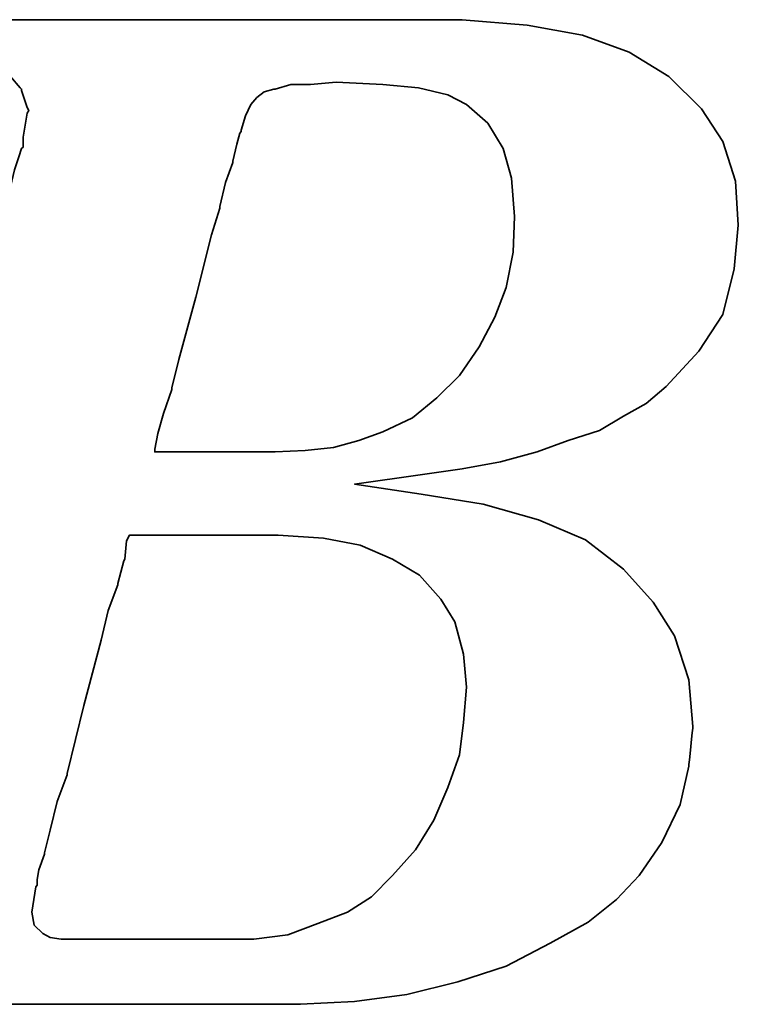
# Model space of a CAD drawing. Header units: millimetres. Extents: x -5 to 133, y 7 to 96.
# Tile 22 of 53: x 106.85 to 108.02, y 44.48 to 46.08. Entities that reach past the tile are written whole.
import ezdxf

# ---------------------------------------------------------------- set-up
doc = ezdxf.new("R2010")
doc.units = ezdxf.units.MM
doc.header["$LTSCALE"] = 0.1
doc.layers.get('0').update_dxf_attribs({"linetype": 'CONTINUOUS'})

msp = doc.modelspace()

# ---------------------------------------------------------------- linework, layer by layer
at = {"lineweight": 35}
for points, knots in [([(106.5272, 44.6543), (106.5272, 44.6543), (106.509, 44.6128), (106.509, 44.6128), (106.509, 44.6128), (106.509, 44.6128), (106.5066, 44.6082), (106.5066, 44.6082), (106.5066, 44.6082), (106.5066, 44.6082), (106.5066, 44.6058), (106.5066, 44.6058), (106.5066, 44.6058), (106.5066, 44.6058), (106.4792, 44.5785), (106.4792, 44.5785), (106.4792, 44.5785), (106.4792, 44.5785), (106.4768, 44.5785), (106.4768, 44.5785), (106.4768, 44.5785), (106.4768, 44.5785), (106.4744, 44.5761), (106.4744, 44.5761), (106.4744, 44.5761), (106.4744, 44.5761), (106.4375, 44.5576), (106.4375, 44.5576), (106.4375, 44.5576), (106.4375, 44.5576), (106.4331, 44.5576), (106.4331, 44.5576), (106.4331, 44.5576), (106.4331, 44.5576), (106.4307, 44.5554), (106.4307, 44.5554), (106.4307, 44.5554), (106.4307, 44.5554), (106.389, 44.5506), (106.389, 44.5506), (106.389, 44.5506), (106.389, 44.5506), (106.3871, 44.5506), (106.3871, 44.5506), (106.3871, 44.5506), (106.3871, 44.5506), (106.3823, 44.5506), (106.3823, 44.5506), (106.3823, 44.5506), (106.3823, 44.5506), (106.3683, 44.5506), (106.3683, 44.5506), (106.3683, 44.5506), (106.3683, 44.5506), (106.3314, 44.5506), (106.3314, 44.5506), (106.3314, 44.5506), (106.3314, 44.5506), (106.2949, 44.5506), (106.2949, 44.5506), (106.2949, 44.5506), (106.2949, 44.5506), (106.2901, 44.5506), (106.2901, 44.5506), (106.2901, 44.5506), (106.2901, 44.5506), (106.2901, 44.5485), (106.2901, 44.5485), (106.2901, 44.5485), (106.2901, 44.5485), (106.2877, 44.5461), (106.2877, 44.5461), (106.2877, 44.5461), (106.2877, 44.5461), (106.2786, 44.5117), (106.2786, 44.5117), (106.2786, 44.5117), (106.2786, 44.5117), (106.2719, 44.4793), (106.2719, 44.4793), (106.2719, 44.4793), (106.2719, 44.4793), (106.2762, 44.4793), (106.2762, 44.4793), (106.2762, 44.4793), (106.2762, 44.4793), (106.2949, 44.4793), (106.2949, 44.4793), (106.2949, 44.4793), (106.2949, 44.4793), (106.3453, 44.4793), (106.3453, 44.4793), (106.3453, 44.4793), (106.3453, 44.4793), (106.4147, 44.4793), (106.4147, 44.4793), (106.4147, 44.4793), (106.4147, 44.4793), (106.4927, 44.4793), (106.4927, 44.4793), (106.4927, 44.4793), (106.4927, 44.4793), (106.5848, 44.4793), (106.5848, 44.4793), (106.5848, 44.4793), (106.5848, 44.4793), (106.7739, 44.4793), (106.7739, 44.4793), (106.7739, 44.4793), (106.7739, 44.4793), (106.9674, 44.4793), (106.9674, 44.4793), (106.9674, 44.4793), (106.9674, 44.4793), (107.0595, 44.4793), (107.0595, 44.4793), (107.0595, 44.4793), (107.0595, 44.4793), (107.1378, 44.4793), (107.1378, 44.4793), (107.1378, 44.4793), (107.1378, 44.4793), (107.2069, 44.4793), (107.2069, 44.4793), (107.2069, 44.4793), (107.2069, 44.4793), (107.2573, 44.4793), (107.2573, 44.4793), (107.2573, 44.4793), (107.2573, 44.4793), (107.276, 44.4793), (107.276, 44.4793), (107.276, 44.4793), (107.276, 44.4793), (107.2899, 44.4793), (107.2899, 44.4793), (107.2899, 44.4793), (107.2899, 44.4793), (107.2991, 44.4793), (107.2991, 44.4793), (107.2991, 44.4793), (107.2991, 44.4793), (107.3034, 44.4793), (107.3034, 44.4793), (107.3034, 44.4793), (107.3034, 44.4793), (107.3912, 44.4839), (107.3912, 44.4839), (107.3912, 44.4839), (107.3912, 44.4839), (107.4762, 44.4954), (107.4762, 44.4954), (107.4762, 44.4954), (107.4762, 44.4954), (107.5592, 44.5161), (107.5592, 44.5161), (107.5592, 44.5161), (107.5592, 44.5161), (107.6375, 44.5415), (107.6375, 44.5415), (107.6375, 44.5415), (107.6375, 44.5415), (107.709, 44.5785), (107.709, 44.5785), (107.709, 44.5785), (107.709, 44.5785), (107.7709, 44.6128), (107.7709, 44.6128), (107.7709, 44.6128), (107.7709, 44.6128), (107.817, 44.6497), (107.817, 44.6497), (107.817, 44.6497), (107.817, 44.6497), (107.8539, 44.6889), (107.8539, 44.6889), (107.8539, 44.6889), (107.8539, 44.6889), (107.8909, 44.7421), (107.8909, 44.7421), (107.8909, 44.7421), (107.8909, 44.7421), (107.9207, 44.8041), (107.9207, 44.8041), (107.9207, 44.8041), (107.9207, 44.8041), (107.9346, 44.8665), (107.9346, 44.8665), (107.9346, 44.8665), (107.9346, 44.8665), (107.9413, 44.9308), (107.9413, 44.9308), (107.9413, 44.9308), (107.9413, 44.9308), (107.9346, 45.0066), (107.9346, 45.0066), (107.9346, 45.0066), (107.9346, 45.0066), (107.9115, 45.0781), (107.9115, 45.0781), (107.9115, 45.0781), (107.9115, 45.0781), (107.877, 45.1333), (107.877, 45.1333), (107.877, 45.1333), (107.877, 45.1333), (107.8285, 45.1866), (107.8285, 45.1866), (107.8285, 45.1866), (107.8285, 45.1866), (107.7666, 45.2346), (107.7666, 45.2346), (107.7666, 45.2346), (107.7666, 45.2346), (107.6903, 45.267), (107.6903, 45.267), (107.6903, 45.267), (107.6903, 45.267), (107.6005, 45.2922), (107.6005, 45.2922), (107.6005, 45.2922), (107.6005, 45.2922), (107.4992, 45.3085), (107.4992, 45.3085), (107.4992, 45.3085), (107.4992, 45.3085), (107.3912, 45.3249), (107.3912, 45.3249), (107.3912, 45.3249), (107.3912, 45.3249), (107.5016, 45.3407), (107.5016, 45.3407), (107.5016, 45.3407), (107.5016, 45.3407), (107.5659, 45.3498), (107.5659, 45.3498), (107.5659, 45.3498), (107.5659, 45.3498), (107.6283, 45.3613), (107.6283, 45.3613), (107.6283, 45.3613), (107.6283, 45.3613), (107.6883, 45.3774), (107.6883, 45.3774), (107.6883, 45.3774), (107.6883, 45.3774), (107.7387, 45.3959), (107.7387, 45.3959), (107.7387, 45.3959), (107.7387, 45.3959), (107.7896, 45.4122), (107.7896, 45.4122), (107.7896, 45.4122), (107.7896, 45.4122), (107.8285, 45.4353), (107.8285, 45.4353), (107.8285, 45.4353), (107.8285, 45.4353), (107.8655, 45.4559), (107.8655, 45.4559), (107.8655, 45.4559), (107.8655, 45.4559), (107.8979, 45.4837), (107.8979, 45.4837), (107.8979, 45.4837), (107.8979, 45.4837), (107.9509, 45.5413), (107.9509, 45.5413), (107.9509, 45.5413), (107.9509, 45.5413), (107.9898, 45.6009), (107.9898, 45.6009), (107.9898, 45.6009), (107.9898, 45.6009), (108.0085, 45.6748), (108.0085, 45.6748), (108.0085, 45.6748), (108.0085, 45.6748), (108.0152, 45.7461), (108.0152, 45.7461), (108.0152, 45.7461), (108.0152, 45.7461), (108.0104, 45.8173), (108.0104, 45.8173), (108.0104, 45.8173), (108.0104, 45.8173), (107.9898, 45.8821), (107.9898, 45.8821), (107.9898, 45.8821), (107.9898, 45.8821), (107.9552, 45.9349), (107.9552, 45.9349), (107.9552, 45.9349), (107.9552, 45.9349), (107.9022, 45.9877), (107.9022, 45.9877), (107.9022, 45.9877), (107.9022, 45.9877), (107.8379, 46.0271), (107.8379, 46.0271), (107.8379, 46.0271), (107.8379, 46.0271), (107.7618, 46.0549), (107.7618, 46.0549), (107.7618, 46.0549), (107.7618, 46.0549), (107.672, 46.0708), (107.672, 46.0708), (107.672, 46.0708), (107.672, 46.0708), (107.5659, 46.0799), (107.5659, 46.0799), (107.5659, 46.0799), (107.5659, 46.0799), (107.5568, 46.0799), (107.5568, 46.0799), (107.5568, 46.0799), (107.5568, 46.0799), (107.5247, 46.0799), (107.5247, 46.0799), (107.5247, 46.0799), (107.5247, 46.0799), (107.4786, 46.0799), (107.4786, 46.0799), (107.4786, 46.0799), (107.4786, 46.0799), (107.4186, 46.0799), (107.4186, 46.0799), (107.4186, 46.0799), (107.4186, 46.0799), (107.3451, 46.0799), (107.3451, 46.0799), (107.3451, 46.0799), (107.3451, 46.0799), (107.2669, 46.0799), (107.2669, 46.0799), (107.2669, 46.0799), (107.2669, 46.0799), (107.0915, 46.0799), (107.0915, 46.0799), (107.0915, 46.0799), (107.0915, 46.0799), (106.9165, 46.0799), (106.9165, 46.0799), (106.9165, 46.0799), (106.9165, 46.0799), (106.8383, 46.0799), (106.8383, 46.0799), (106.8383, 46.0799), (106.8383, 46.0799), (106.7648, 46.0799), (106.7648, 46.0799), (106.7648, 46.0799), (106.7648, 46.0799), (106.7048, 46.0799), (106.7048, 46.0799), (106.7048, 46.0799), (106.7048, 46.0799), (106.6566, 46.0799), (106.6566, 46.0799), (106.6566, 46.0799), (106.6566, 46.0799), (106.6309, 46.0799), (106.6309, 46.0799), (106.6309, 46.0799), (106.6309, 46.0799), (106.6309, 46.0777), (106.6309, 46.0777), (106.6309, 46.0777), (106.6309, 46.0777), (106.6285, 46.0756), (106.6285, 46.0756), (106.6285, 46.0756), (106.6285, 46.0756), (106.6194, 46.0386), (106.6194, 46.0386), (106.6194, 46.0386), (106.6194, 46.0386), (106.6127, 46.0089), (106.6127, 46.0089), (106.6127, 46.0089), (106.6127, 46.0089), (106.6631, 46.0089), (106.6631, 46.0089), (106.6631, 46.0089), (106.6631, 46.0089), (106.7091, 46.0089), (106.7091, 46.0089), (106.7091, 46.0089), (106.7091, 46.0089), (106.7233, 46.0089), (106.7233, 46.0089), (106.7233, 46.0089), (106.7233, 46.0089), (106.7276, 46.0089), (106.7276, 46.0089), (106.7276, 46.0089), (106.7276, 46.0089), (106.76, 46.0089), (106.76, 46.0089), (106.76, 46.0089), (106.76, 46.0089), (106.7624, 46.0089), (106.7624, 46.0089), (106.7624, 46.0089), (106.7624, 46.0089), (106.7648, 46.0062), (106.7648, 46.0062), (106.7648, 46.0062), (106.7648, 46.0062), (106.7855, 46.0017), (106.7855, 46.0017), (106.7855, 46.0017), (106.7855, 46.0017), (106.8085, 45.9973), (106.8085, 45.9973), (106.8085, 45.9973), (106.8085, 45.9973), (106.8104, 45.9973), (106.8104, 45.9973), (106.8104, 45.9973), (106.8104, 45.9973), (106.8243, 45.9925), (106.8243, 45.9925), (106.8243, 45.9925), (106.8243, 45.9925), (106.8291, 45.9925), (106.8291, 45.9925), (106.8291, 45.9925), (106.8291, 45.9925), (106.8315, 45.9877), (106.8315, 45.9877), (106.8315, 45.9877), (106.8315, 45.9877), (106.8474, 45.9693), (106.8474, 45.9693), (106.8474, 45.9693), (106.8474, 45.9693), (106.8498, 45.9671), (106.8498, 45.9671), (106.8498, 45.9671), (106.8498, 45.9671), (106.8498, 45.9647), (106.8498, 45.9647), (106.8498, 45.9647), (106.8498, 45.9647), (106.8589, 45.9373), (106.8589, 45.9373), (106.8589, 45.9373), (106.8589, 45.9373), (106.8613, 45.9325), (106.8613, 45.9325), (106.8613, 45.9325), (106.8613, 45.9325), (106.8589, 45.9282), (106.8589, 45.9282), (106.8589, 45.9282), (106.8589, 45.9282), (106.8522, 45.8889), (106.8522, 45.8889), (106.8522, 45.8889), (106.8522, 45.8889), (106.8522, 45.8749), (106.8522, 45.8749), (106.8522, 45.8749), (106.8522, 45.8749), (106.8522, 45.8725), (106.8522, 45.8725), (106.8522, 45.8725), (106.8522, 45.8725), (106.8498, 45.8706), (106.8498, 45.8706), (106.8498, 45.8706), (106.8498, 45.8706), (106.8452, 45.8567), (106.8452, 45.8567), (106.8452, 45.8567), (106.8452, 45.8567), (106.8383, 45.8361), (106.8383, 45.8361), (106.8383, 45.8361), (106.8383, 45.8361), (106.8315, 45.8082), (106.8315, 45.8082), (106.8315, 45.8082), (106.8315, 45.8082), (106.8219, 45.7761), (106.8219, 45.7761), (106.8219, 45.7761), (106.8219, 45.7761), (106.8013, 45.6976), (106.8013, 45.6976), (106.8013, 45.6976), (106.8013, 45.6976), (106.7763, 45.6009), (106.7763, 45.6009), (106.7763, 45.6009), (106.7763, 45.6009), (106.7485, 45.4972), (106.7485, 45.4972), (106.7485, 45.4972), (106.7485, 45.4972), (106.6885, 45.2737), (106.6885, 45.2737), (106.6885, 45.2737), (106.6885, 45.2737), (106.6285, 45.0484), (106.6285, 45.0484), (106.6285, 45.0484), (106.6285, 45.0484), (106.6011, 44.9423), (106.6011, 44.9423), (106.6011, 44.9423), (106.6011, 44.9423), (106.5757, 44.8501), (106.5757, 44.8501), (106.5757, 44.8501), (106.5757, 44.8501), (106.5551, 44.7717), (106.5551, 44.7717), (106.5551, 44.7717), (106.5551, 44.7717), (106.5481, 44.7395), (106.5481, 44.7395), (106.5481, 44.7395), (106.5481, 44.7395), (106.5411, 44.7097), (106.5411, 44.7097), (106.5411, 44.7097), (106.5411, 44.7097), (106.5411, 44.7076), (106.5411, 44.7076), (106.5411, 44.7076), (106.5411, 44.7076), (106.5344, 44.6889), (106.5344, 44.6889), (106.5344, 44.6889), (106.5344, 44.6889), (106.5296, 44.6704), (106.5296, 44.6704), (106.5296, 44.6704), (106.5296, 44.6704), (106.5296, 44.6634), (106.5296, 44.6634), (106.5296, 44.6634), (106.5296, 44.6634), (106.5296, 44.6591), (106.5296, 44.6591), (106.5296, 44.6591), (106.5296, 44.6591), (106.5296, 44.6567), (106.5296, 44.6567), (106.5296, 44.6567), (106.5296, 44.6567), (106.5272, 44.6543), (106.5272, 44.6543)], [0, 0, 0, 0, 0.007194, 0.007194, 0.007194, 0.007194, 0.014388, 0.014388, 0.014388, 0.014388, 0.021583, 0.021583, 0.021583, 0.021583, 0.028777, 0.028777, 0.028777, 0.028777, 0.035971, 0.035971, 0.035971, 0.035971, 0.043165, 0.043165, 0.043165, 0.043165, 0.05036, 0.05036, 0.05036, 0.05036, 0.057554, 0.057554, 0.057554, 0.057554, 0.064748, 0.064748, 0.064748, 0.064748, 0.071942, 0.071942, 0.071942, 0.071942, 0.079137, 0.079137, 0.079137, 0.079137, 0.086331, 0.086331, 0.086331, 0.086331, 0.093525, 0.093525, 0.093525, 0.093525, 0.100719, 0.100719, 0.100719, 0.100719, 0.107914, 0.107914, 0.107914, 0.107914, 0.115108, 0.115108, 0.115108, 0.115108, 0.122302, 0.122302, 0.122302, 0.122302, 0.129496, 0.129496, 0.129496, 0.129496, 0.136691, 0.136691, 0.136691, 0.136691, 0.143885, 0.143885, 0.143885, 0.143885, 0.151079, 0.151079, 0.151079, 0.151079, 0.158273, 0.158273, 0.158273, 0.158273, 0.165468, 0.165468, 0.165468, 0.165468, 0.172662, 0.172662, 0.172662, 0.172662, 0.179856, 0.179856, 0.179856, 0.179856, 0.18705, 0.18705, 0.18705, 0.18705, 0.194245, 0.194245, 0.194245, 0.194245, 0.201439, 0.201439, 0.201439, 0.201439, 0.208633, 0.208633, 0.208633, 0.208633, 0.215827, 0.215827, 0.215827, 0.215827, 0.223022, 0.223022, 0.223022, 0.223022, 0.230216, 0.230216, 0.230216, 0.230216, 0.23741, 0.23741, 0.23741, 0.23741, 0.244604, 0.244604, 0.244604, 0.244604, 0.251799, 0.251799, 0.251799, 0.251799, 0.258993, 0.258993, 0.258993, 0.258993, 0.266187, 0.266187, 0.266187, 0.266187, 0.273381, 0.273381, 0.273381, 0.273381, 0.280576, 0.280576, 0.280576, 0.280576, 0.28777, 0.28777, 0.28777, 0.28777, 0.294964, 0.294964, 0.294964, 0.294964, 0.302158, 0.302158, 0.302158, 0.302158, 0.309353, 0.309353, 0.309353, 0.309353, 0.316547, 0.316547, 0.316547, 0.316547, 0.323741, 0.323741, 0.323741, 0.323741, 0.330935, 0.330935, 0.330935, 0.330935, 0.338129, 0.338129, 0.338129, 0.33813, 0.345324, 0.345324, 0.345324, 0.345324, 0.352518, 0.352518, 0.352518, 0.352518, 0.359712, 0.359712, 0.359712, 0.359712, 0.366906, 0.366906, 0.366906, 0.366906, 0.374101, 0.374101, 0.374101, 0.374101, 0.381295, 0.381295, 0.381295, 0.381295, 0.388489, 0.388489, 0.388489, 0.388489, 0.395683, 0.395683, 0.395683, 0.395683, 0.402878, 0.402878, 0.402878, 0.402878, 0.410072, 0.410072, 0.410072, 0.410072, 0.417266, 0.417266, 0.417266, 0.417266, 0.42446, 0.42446, 0.42446, 0.42446, 0.431655, 0.431655, 0.431655, 0.431655, 0.438849, 0.438849, 0.438849, 0.438849, 0.446043, 0.446043, 0.446043, 0.446043, 0.453237, 0.453237, 0.453237, 0.453237, 0.460432, 0.460432, 0.460432, 0.460432, 0.467626, 0.467626, 0.467626, 0.467626, 0.47482, 0.47482, 0.47482, 0.47482, 0.482014, 0.482014, 0.482014, 0.482014, 0.489209, 0.489209, 0.489209, 0.489209, 0.496403, 0.496403, 0.496403, 0.496403, 0.503597, 0.503597, 0.503597, 0.503597, 0.510791, 0.510791, 0.510791, 0.510791, 0.517986, 0.517986, 0.517986, 0.517986, 0.52518, 0.52518, 0.52518, 0.52518, 0.532374, 0.532374, 0.532374, 0.532374, 0.539568, 0.539568, 0.539568, 0.539568, 0.546763, 0.546763, 0.546763, 0.546763, 0.553957, 0.553957, 0.553957, 0.553957, 0.561151, 0.561151, 0.561151, 0.561151, 0.568345, 0.568345, 0.568345, 0.568345, 0.57554, 0.57554, 0.57554, 0.57554, 0.582734, 0.582734, 0.582734, 0.582734, 0.589928, 0.589928, 0.589928, 0.589928, 0.597122, 0.597122, 0.597122, 0.597122, 0.604317, 0.604317, 0.604317, 0.604317, 0.611511, 0.611511, 0.611511, 0.611511, 0.618705, 0.618705, 0.618705, 0.618705, 0.625899, 0.625899, 0.625899, 0.625899, 0.633094, 0.633094, 0.633094, 0.633094, 0.640288, 0.640288, 0.640288, 0.640288, 0.647482, 0.647482, 0.647482, 0.647482, 0.654676, 0.654676, 0.654676, 0.654676, 0.661871, 0.661871, 0.661871, 0.661871, 0.669065, 0.669065, 0.669065, 0.669065, 0.676259, 0.676259, 0.676259, 0.676259, 0.683453, 0.683453, 0.683453, 0.683453, 0.690647, 0.690647, 0.690647, 0.690647, 0.697842, 0.697842, 0.697842, 0.697842, 0.705036, 0.705036, 0.705036, 0.705036, 0.71223, 0.71223, 0.71223, 0.71223, 0.719424, 0.719424, 0.719424, 0.719424, 0.726619, 0.726619, 0.726619, 0.726619, 0.733813, 0.733813, 0.733813, 0.733813, 0.741007, 0.741007, 0.741007, 0.741007, 0.748201, 0.748201, 0.748201, 0.748201, 0.755396, 0.755396, 0.755396, 0.755396, 0.76259, 0.76259, 0.76259, 0.76259, 0.769784, 0.769784, 0.769784, 0.769784, 0.776978, 0.776978, 0.776978, 0.776978, 0.784173, 0.784173, 0.784173, 0.784173, 0.791367, 0.791367, 0.791367, 0.791367, 0.798561, 0.798561, 0.798561, 0.798561, 0.805755, 0.805755, 0.805755, 0.805755, 0.81295, 0.81295, 0.81295, 0.81295, 0.820144, 0.820144, 0.820144, 0.820144, 0.827338, 0.827338, 0.827338, 0.827338, 0.834532, 0.834532, 0.834532, 0.834532, 0.841727, 0.841727, 0.841727, 0.841727, 0.848921, 0.848921, 0.848921, 0.848921, 0.856115, 0.856115, 0.856115, 0.856115, 0.863309, 0.863309, 0.863309, 0.863309, 0.870504, 0.870504, 0.870504, 0.870504, 0.877698, 0.877698, 0.877698, 0.877698, 0.884892, 0.884892, 0.884892, 0.884892, 0.892086, 0.892086, 0.892086, 0.892086, 0.899281, 0.899281, 0.899281, 0.899281, 0.906475, 0.906475, 0.906475, 0.906475, 0.913669, 0.913669, 0.913669, 0.913669, 0.920863, 0.920863, 0.920863, 0.920863, 0.928058, 0.928058, 0.928058, 0.928058, 0.935252, 0.935252, 0.935252, 0.935252, 0.942446, 0.942446, 0.942446, 0.942446, 0.94964, 0.94964, 0.94964, 0.94964, 0.956835, 0.956835, 0.956835, 0.956835, 0.964029, 0.964029, 0.964029, 0.964029, 0.971223, 0.971223, 0.971223, 0.971223, 0.978417, 0.978417, 0.978417, 0.978417, 0.985612, 0.985612, 0.985612, 0.985612, 0.992806, 0.992806, 0.992806, 0.992806, 1, 1, 1, 1]), ([(107.2136, 45.9234), (107.2136, 45.9234), (107.2069, 45.9004), (107.2069, 45.9004), (107.2069, 45.9004), (107.2069, 45.9004), (107.2069, 45.898), (107.2069, 45.898), (107.2069, 45.898), (107.2069, 45.898), (107.2045, 45.8956), (107.2045, 45.8956), (107.2045, 45.8956), (107.2045, 45.8956), (107.1997, 45.8773), (107.1997, 45.8773), (107.1997, 45.8773), (107.1997, 45.8773), (107.193, 45.8497), (107.193, 45.8497), (107.193, 45.8497), (107.193, 45.8497), (107.193, 45.8476), (107.193, 45.8476), (107.193, 45.8476), (107.193, 45.8476), (107.1815, 45.8154), (107.1815, 45.8154), (107.1815, 45.8154), (107.1815, 45.8154), (107.1721, 45.7761), (107.1721, 45.7761), (107.1721, 45.7761), (107.1721, 45.7761), (107.1721, 45.7737), (107.1721, 45.7737), (107.1721, 45.7737), (107.1721, 45.7737), (107.1584, 45.73), (107.1584, 45.73), (107.1584, 45.73), (107.1584, 45.73), (107.133, 45.6287), (107.133, 45.6287), (107.133, 45.6287), (107.133, 45.6287), (107.1056, 45.5274), (107.1056, 45.5274), (107.1056, 45.5274), (107.1056, 45.5274), (107.0941, 45.4813), (107.0941, 45.4813), (107.0941, 45.4813), (107.0941, 45.4813), (107.0941, 45.4789), (107.0941, 45.4789), (107.0941, 45.4789), (107.0941, 45.4789), (107.0802, 45.4396), (107.0802, 45.4396), (107.0802, 45.4396), (107.0802, 45.4396), (107.0711, 45.4074), (107.0711, 45.4074), (107.0711, 45.4074), (107.0711, 45.4074), (107.0663, 45.382), (107.0663, 45.382), (107.0663, 45.382), (107.0663, 45.382), (107.0663, 45.3774), (107.0663, 45.3774), (107.0663, 45.3774), (107.0663, 45.3774), (107.0778, 45.3774), (107.0778, 45.3774), (107.0778, 45.3774), (107.0778, 45.3774), (107.1147, 45.3774), (107.1147, 45.3774), (107.1147, 45.3774), (107.1147, 45.3774), (107.156, 45.3774), (107.156, 45.3774), (107.156, 45.3774), (107.156, 45.3774), (107.1978, 45.3774), (107.1978, 45.3774), (107.1978, 45.3774), (107.1978, 45.3774), (107.2299, 45.3774), (107.2299, 45.3774), (107.2299, 45.3774), (107.2299, 45.3774), (107.253, 45.3774), (107.253, 45.3774), (107.253, 45.3774), (107.253, 45.3774), (107.2621, 45.3774), (107.2621, 45.3774), (107.2621, 45.3774), (107.2621, 45.3774), (107.3106, 45.3798), (107.3106, 45.3798), (107.3106, 45.3798), (107.3106, 45.3798), (107.3567, 45.3846), (107.3567, 45.3846), (107.3567, 45.3846), (107.3567, 45.3846), (107.3979, 45.3959), (107.3979, 45.3959), (107.3979, 45.3959), (107.3979, 45.3959), (107.4373, 45.4098), (107.4373, 45.4098), (107.4373, 45.4098), (107.4373, 45.4098), (107.4853, 45.4329), (107.4853, 45.4329), (107.4853, 45.4329), (107.4853, 45.4329), (107.5247, 45.465), (107.5247, 45.465), (107.5247, 45.465), (107.5247, 45.465), (107.5616, 45.5017), (107.5616, 45.5017), (107.5616, 45.5017), (107.5616, 45.5017), (107.5938, 45.5481), (107.5938, 45.5481), (107.5938, 45.5481), (107.5938, 45.5481), (107.6192, 45.5965), (107.6192, 45.5965), (107.6192, 45.5965), (107.6192, 45.5965), (107.6375, 45.6445), (107.6375, 45.6445), (107.6375, 45.6445), (107.6375, 45.6445), (107.649, 45.7021), (107.649, 45.7021), (107.649, 45.7021), (107.649, 45.7021), (107.6514, 45.7597), (107.6514, 45.7597), (107.6514, 45.7597), (107.6514, 45.7597), (107.6466, 45.8221), (107.6466, 45.8221), (107.6466, 45.8221), (107.6466, 45.8221), (107.6327, 45.8706), (107.6327, 45.8706), (107.6327, 45.8706), (107.6327, 45.8706), (107.6077, 45.9119), (107.6077, 45.9119), (107.6077, 45.9119), (107.6077, 45.9119), (107.5731, 45.9419), (107.5731, 45.9419), (107.5731, 45.9419), (107.5731, 45.9419), (107.5429, 45.958), (107.5429, 45.958), (107.5429, 45.958), (107.5429, 45.958), (107.4949, 45.9693), (107.4949, 45.9693), (107.4949, 45.9693), (107.4949, 45.9693), (107.4373, 45.9743), (107.4373, 45.9743), (107.4373, 45.9743), (107.4373, 45.9743), (107.361, 45.9786), (107.361, 45.9786), (107.361, 45.9786), (107.361, 45.9786), (107.3197, 45.9743), (107.3197, 45.9743), (107.3197, 45.9743), (107.3197, 45.9743), (107.3175, 45.9743), (107.3175, 45.9743), (107.3175, 45.9743), (107.3175, 45.9743), (107.2875, 45.9743), (107.2875, 45.9743), (107.2875, 45.9743), (107.2875, 45.9743), (107.2621, 45.9671), (107.2621, 45.9671), (107.2621, 45.9671), (107.2621, 45.9671), (107.2597, 45.9671), (107.2597, 45.9671), (107.2597, 45.9671), (107.2597, 45.9671), (107.2439, 45.9628), (107.2439, 45.9628), (107.2439, 45.9628), (107.2439, 45.9628), (107.2323, 45.9532), (107.2323, 45.9532), (107.2323, 45.9532), (107.2323, 45.9532), (107.2227, 45.9419), (107.2227, 45.9419), (107.2227, 45.9419), (107.2227, 45.9419), (107.2136, 45.9234), (107.2136, 45.9234)], [0, 0, 0, 0, 0.018519, 0.018519, 0.018519, 0.018519, 0.037037, 0.037037, 0.037037, 0.037037, 0.055556, 0.055556, 0.055556, 0.055556, 0.074074, 0.074074, 0.074074, 0.074074, 0.092593, 0.092593, 0.092593, 0.092593, 0.111111, 0.111111, 0.111111, 0.111111, 0.12963, 0.12963, 0.12963, 0.12963, 0.148148, 0.148148, 0.148148, 0.148148, 0.166667, 0.166667, 0.166667, 0.166667, 0.185185, 0.185185, 0.185185, 0.185185, 0.203704, 0.203704, 0.203704, 0.203704, 0.222222, 0.222222, 0.222222, 0.222222, 0.240741, 0.240741, 0.240741, 0.240741, 0.259259, 0.259259, 0.259259, 0.259259, 0.277778, 0.277778, 0.277778, 0.277778, 0.296296, 0.296296, 0.296296, 0.296296, 0.314815, 0.314815, 0.314815, 0.314815, 0.333333, 0.333333, 0.333333, 0.333333, 0.351852, 0.351852, 0.351852, 0.351852, 0.37037, 0.37037, 0.37037, 0.37037, 0.388889, 0.388889, 0.388889, 0.388889, 0.407407, 0.407407, 0.407407, 0.407407, 0.425926, 0.425926, 0.425926, 0.425926, 0.444444, 0.444444, 0.444444, 0.444444, 0.462963, 0.462963, 0.462963, 0.462963, 0.481481, 0.481481, 0.481481, 0.481481, 0.5, 0.5, 0.5, 0.5, 0.518519, 0.518519, 0.518519, 0.518519, 0.537037, 0.537037, 0.537037, 0.537037, 0.555556, 0.555556, 0.555556, 0.555556, 0.574074, 0.574074, 0.574074, 0.574074, 0.592593, 0.592593, 0.592593, 0.592593, 0.611111, 0.611111, 0.611111, 0.611111, 0.62963, 0.62963, 0.62963, 0.62963, 0.648148, 0.648148, 0.648148, 0.648148, 0.666667, 0.666667, 0.666667, 0.666667, 0.685185, 0.685185, 0.685185, 0.685185, 0.703704, 0.703704, 0.703704, 0.703704, 0.722222, 0.722222, 0.722222, 0.722222, 0.740741, 0.740741, 0.740741, 0.740741, 0.759259, 0.759259, 0.759259, 0.759259, 0.777778, 0.777778, 0.777778, 0.777778, 0.796296, 0.796296, 0.796296, 0.796296, 0.814815, 0.814815, 0.814815, 0.814815, 0.833333, 0.833333, 0.833333, 0.833333, 0.851852, 0.851852, 0.851852, 0.851852, 0.87037, 0.87037, 0.87037, 0.87037, 0.888889, 0.888889, 0.888889, 0.888889, 0.907407, 0.907407, 0.907407, 0.907407, 0.925926, 0.925926, 0.925926, 0.925926, 0.944444, 0.944444, 0.944444, 0.944444, 0.962963, 0.962963, 0.962963, 0.962963, 0.981481, 0.981481, 0.981481, 0.981481, 1, 1, 1, 1]), ([(106.875, 44.6821), (106.875, 44.6821), (106.875, 44.6728), (106.875, 44.6728), (106.875, 44.6728), (106.875, 44.6728), (106.8728, 44.6704), (106.8728, 44.6704), (106.8728, 44.6704), (106.8728, 44.6704), (106.8661, 44.6289), (106.8661, 44.6289), (106.8661, 44.6289), (106.8661, 44.6289), (106.8704, 44.6082), (106.8704, 44.6082), (106.8704, 44.6082), (106.8704, 44.6082), (106.8843, 44.5943), (106.8843, 44.5943), (106.8843, 44.5943), (106.8843, 44.5943), (106.8959, 44.5878), (106.8959, 44.5878), (106.8959, 44.5878), (106.8959, 44.5878), (106.9141, 44.5852), (106.9141, 44.5852), (106.9141, 44.5852), (106.9141, 44.5852), (106.9443, 44.5852), (106.9443, 44.5852), (106.9443, 44.5852), (106.9443, 44.5852), (106.9765, 44.5852), (106.9765, 44.5852), (106.9765, 44.5852), (106.9765, 44.5852), (106.9856, 44.5852), (106.9856, 44.5852), (106.9856, 44.5852), (106.9856, 44.5852), (107.0089, 44.5852), (107.0089, 44.5852), (107.0089, 44.5852), (107.0089, 44.5852), (107.073, 44.5852), (107.073, 44.5852), (107.073, 44.5852), (107.073, 44.5852), (107.1378, 44.5852), (107.1378, 44.5852), (107.1378, 44.5852), (107.1378, 44.5852), (107.1608, 44.5852), (107.1608, 44.5852), (107.1608, 44.5852), (107.1608, 44.5852), (107.1675, 44.5852), (107.1675, 44.5852), (107.1675, 44.5852), (107.1675, 44.5852), (107.2275, 44.5852), (107.2275, 44.5852), (107.2275, 44.5852), (107.2275, 44.5852), (107.2827, 44.5924), (107.2827, 44.5924), (107.2827, 44.5924), (107.2827, 44.5924), (107.3312, 44.6106), (107.3312, 44.6106), (107.3312, 44.6106), (107.3312, 44.6106), (107.3797, 44.6289), (107.3797, 44.6289), (107.3797, 44.6289), (107.3797, 44.6289), (107.4186, 44.6543), (107.4186, 44.6543), (107.4186, 44.6543), (107.4186, 44.6543), (107.4531, 44.6889), (107.4531, 44.6889), (107.4531, 44.6889), (107.4531, 44.6889), (107.4901, 44.7306), (107.4901, 44.7306), (107.4901, 44.7306), (107.4901, 44.7306), (107.5199, 44.7786), (107.5199, 44.7786), (107.5199, 44.7786), (107.5199, 44.7786), (107.5429, 44.8317), (107.5429, 44.8317), (107.5429, 44.8317), (107.5429, 44.8317), (107.5616, 44.8847), (107.5616, 44.8847), (107.5616, 44.8847), (107.5616, 44.8847), (107.5683, 44.9375), (107.5683, 44.9375), (107.5683, 44.9375), (107.5683, 44.9375), (107.5731, 44.9951), (107.5731, 44.9951), (107.5731, 44.9951), (107.5731, 44.9951), (107.5683, 45.0484), (107.5683, 45.0484), (107.5683, 45.0484), (107.5683, 45.0484), (107.5544, 45.1012), (107.5544, 45.1012), (107.5544, 45.1012), (107.5544, 45.1012), (107.5314, 45.1379), (107.5314, 45.1379), (107.5314, 45.1379), (107.5314, 45.1379), (107.4968, 45.177), (107.4968, 45.177), (107.4968, 45.177), (107.4968, 45.177), (107.4531, 45.2027), (107.4531, 45.2027), (107.4531, 45.2027), (107.4531, 45.2027), (107.4001, 45.2255), (107.4001, 45.2255), (107.4001, 45.2255), (107.4001, 45.2255), (107.3406, 45.237), (107.3406, 45.237), (107.3406, 45.237), (107.3406, 45.237), (107.2669, 45.2418), (107.2669, 45.2418), (107.2669, 45.2418), (107.2669, 45.2418), (107.2621, 45.2418), (107.2621, 45.2418), (107.2621, 45.2418), (107.2621, 45.2418), (107.253, 45.2418), (107.253, 45.2418), (107.253, 45.2418), (107.253, 45.2418), (107.2251, 45.2418), (107.2251, 45.2418), (107.2251, 45.2418), (107.2251, 45.2418), (107.1882, 45.2418), (107.1882, 45.2418), (107.1882, 45.2418), (107.1882, 45.2418), (107.1423, 45.2418), (107.1423, 45.2418), (107.1423, 45.2418), (107.1423, 45.2418), (107.096, 45.2418), (107.096, 45.2418), (107.096, 45.2418), (107.096, 45.2418), (107.0499, 45.2418), (107.0499, 45.2418), (107.0499, 45.2418), (107.0499, 45.2418), (107.025, 45.2418), (107.025, 45.2418), (107.025, 45.2418), (107.025, 45.2418), (107.0204, 45.2327), (107.0204, 45.2327), (107.0204, 45.2327), (107.0204, 45.2327), (107.0178, 45.2027), (107.0178, 45.2027), (107.0178, 45.2027), (107.0178, 45.2027), (107.0159, 45.2001), (107.0159, 45.2001), (107.0159, 45.2001), (107.0159, 45.2001), (107.0063, 45.1636), (107.0063, 45.1636), (107.0063, 45.1636), (107.0063, 45.1636), (107.0063, 45.1612), (107.0063, 45.1612), (107.0063, 45.1612), (107.0063, 45.1612), (106.9904, 45.1194), (106.9904, 45.1194), (106.9904, 45.1194), (106.9904, 45.1194), (106.9789, 45.0712), (106.9789, 45.0712), (106.9789, 45.0712), (106.9789, 45.0712), (106.9511, 44.9653), (106.9511, 44.9653), (106.9511, 44.9653), (106.9511, 44.9653), (106.9237, 44.8547), (106.9237, 44.8547), (106.9237, 44.8547), (106.9237, 44.8547), (106.9237, 44.8525), (106.9237, 44.8525), (106.9237, 44.8525), (106.9237, 44.8525), (106.9076, 44.8089), (106.9076, 44.8089), (106.9076, 44.8089), (106.9076, 44.8089), (106.8959, 44.7625), (106.8959, 44.7625), (106.8959, 44.7625), (106.8959, 44.7625), (106.8867, 44.7258), (106.8867, 44.7258), (106.8867, 44.7258), (106.8867, 44.7258), (106.8867, 44.7234), (106.8867, 44.7234), (106.8867, 44.7234), (106.8867, 44.7234), (106.8776, 44.698), (106.8776, 44.698), (106.8776, 44.698), (106.8776, 44.698), (106.875, 44.6821), (106.875, 44.6821)], [0, 0, 0, 0, 0.016949, 0.016949, 0.016949, 0.016949, 0.033898, 0.033898, 0.033898, 0.033898, 0.050847, 0.050847, 0.050847, 0.050847, 0.067797, 0.067797, 0.067797, 0.067797, 0.084746, 0.084746, 0.084746, 0.084746, 0.101695, 0.101695, 0.101695, 0.101695, 0.118644, 0.118644, 0.118644, 0.118644, 0.135593, 0.135593, 0.135593, 0.135593, 0.152542, 0.152542, 0.152542, 0.152542, 0.169492, 0.169492, 0.169492, 0.169492, 0.186441, 0.186441, 0.186441, 0.186441, 0.20339, 0.20339, 0.20339, 0.20339, 0.220339, 0.220339, 0.220339, 0.220339, 0.237288, 0.237288, 0.237288, 0.237288, 0.254237, 0.254237, 0.254237, 0.254237, 0.271186, 0.271186, 0.271186, 0.271186, 0.288136, 0.288136, 0.288136, 0.288136, 0.305085, 0.305085, 0.305085, 0.305085, 0.322034, 0.322034, 0.322034, 0.322034, 0.338983, 0.338983, 0.338983, 0.338983, 0.355932, 0.355932, 0.355932, 0.355932, 0.372881, 0.372881, 0.372881, 0.372881, 0.389831, 0.389831, 0.389831, 0.389831, 0.40678, 0.40678, 0.40678, 0.40678, 0.423729, 0.423729, 0.423729, 0.423729, 0.440678, 0.440678, 0.440678, 0.440678, 0.457627, 0.457627, 0.457627, 0.457627, 0.474576, 0.474576, 0.474576, 0.474576, 0.491525, 0.491525, 0.491525, 0.491525, 0.508475, 0.508475, 0.508475, 0.508475, 0.525424, 0.525424, 0.525424, 0.525424, 0.542373, 0.542373, 0.542373, 0.542373, 0.559322, 0.559322, 0.559322, 0.559322, 0.576271, 0.576271, 0.576271, 0.576271, 0.59322, 0.59322, 0.59322, 0.59322, 0.610169, 0.610169, 0.610169, 0.61017, 0.627119, 0.627119, 0.627119, 0.627119, 0.644068, 0.644068, 0.644068, 0.644068, 0.661017, 0.661017, 0.661017, 0.661017, 0.677966, 0.677966, 0.677966, 0.677966, 0.694915, 0.694915, 0.694915, 0.694915, 0.711864, 0.711864, 0.711864, 0.711864, 0.728814, 0.728814, 0.728814, 0.728814, 0.745763, 0.745763, 0.745763, 0.745763, 0.762712, 0.762712, 0.762712, 0.762712, 0.779661, 0.779661, 0.779661, 0.779661, 0.79661, 0.79661, 0.79661, 0.79661, 0.813559, 0.813559, 0.813559, 0.813559, 0.830508, 0.830508, 0.830508, 0.830508, 0.847458, 0.847458, 0.847458, 0.847458, 0.864407, 0.864407, 0.864407, 0.864407, 0.881356, 0.881356, 0.881356, 0.881356, 0.898305, 0.898305, 0.898305, 0.898305, 0.915254, 0.915254, 0.915254, 0.915254, 0.932203, 0.932203, 0.932203, 0.932203, 0.949153, 0.949153, 0.949153, 0.949153, 0.966102, 0.966102, 0.966102, 0.966102, 0.983051, 0.983051, 0.983051, 0.983051, 1, 1, 1, 1])]:
    msp.add_open_spline(points, degree=3, knots=knots, dxfattribs=at)

doc.saveas('drawing.dxf')
